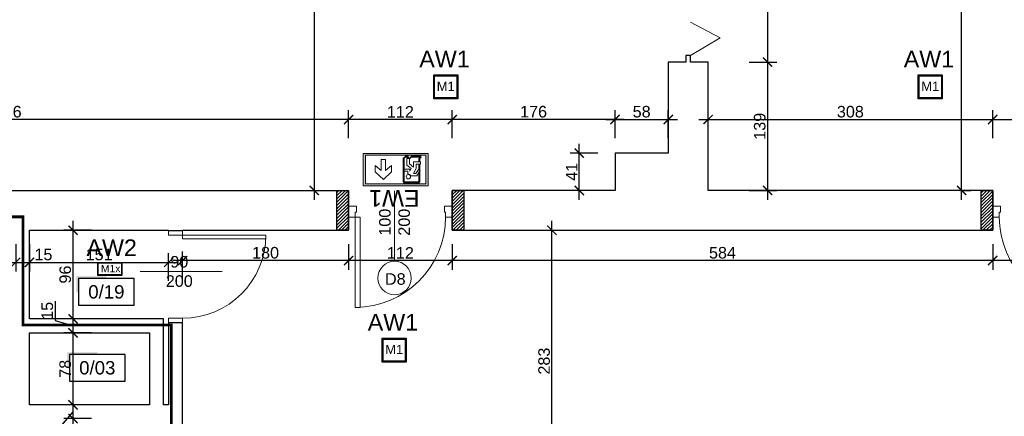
# Model space of a CAD drawing. Header units: millimetres. Extents: x 2709036 to 2756280, y 168165 to 192362.
# Tile 76 of 192: x 2714866 to 2715930, y 191113 to 191542. Entities that reach past the tile are written whole.
import ezdxf
from ezdxf.enums import TextEntityAlignment as Align

# ---------------------------------------------------------------- set-up
doc = ezdxf.new("R2010")
doc.units = ezdxf.units.MM
doc.header["$MEASUREMENT"] = 0
doc.linetypes.add('ACAD_ISO03W100', pattern=[30, 12, -18])
doc.layers.add('6 - OPISY', color=7, linetype='Continuous')
doc.layers.add('Oświetlenie awaryjne', color=1, linetype='Continuous')
for name, color, linetype, lineweight in [('__MAZ_EKSP_PROJ', 3, 'Continuous', 0), ('__MAZ_OPIS_STOLARKA', 7, 'Continuous', 0), ('__MAZ_STOLARKA DRZWIOWA ISTN', 7, 'Continuous', 9), ('__MAZ_STOLARKA DRZWIOWA NOWA', 7, 'Continuous', 9), ('__MAZ_WYMIARY', 7, 'Continuous', 9), ('__MAZ_ŚCIANY ISTNIEJĄCE', 7, 'Continuous', 30), ('Oświetlenie ewakuacyjne', 3, 'Continuous', 20)]:
    doc.layers.add(name, color=color, linetype=linetype, lineweight=lineweight)
doc.styles.add('Arial', font='arial.ttf')
doc.styles.add('Dimensions', font='arial.ttf')
doc.styles.add('Malanow_1_100', font='isocpeur.ttf')
doc.styles.get("Standard").update_dxf_attribs({"font": 'arial.ttf'})
doc.styles.add('styl1', font='arial.ttf')
doc.dimstyles.new('100', dxfattribs={"dimtxt": 10, "dimasz": 10, "dimexe": 18, "dimexo": 15, "dimgap": 9, "dimtad": 1, "dimdec": 1, "dimrnd": 0.5, "dimdsep": 46, "dimtxsty": 'Dimensions', "dimblk": 'ARCHTICK', "dimcen": 9, "dimdle": 10, "dimadec": 1, "dimazin": 2, "dimtfac": 1, "dimtdec": 4, "dimtofl": 0, "dimtmove": 2, "dimatfit": 3, "dimfxl": 1, "dimtolj": 1, "dimtzin": 0, "dimarcsym": 0})

# ---------------------------------------------------------------- blocks, each defined once
blk = doc.blocks.new('*U9')
at = {"ltscale": 10}
blk.add_hatch(color=256, dxfattribs=at).paths.add_polyline_path([(0, 26), (-25, 26), (-27, 26), (-27, 11.46), (-25, 11.46), (-25, 24), (0, 24)])
blk.add_lwpolyline([(-25, 0), (25, 0), (25, 24), (-25, 24)], close=True, dxfattribs=at)
at = {"layer": '6 - OPISY'}
for tag, p in [('NRPOM', (0, 6)), ('WYSPOM', (3.39, -15.66))]:
    blk.add_attdef(tag, text='', height=12, dxfattribs=at).set_placement(p, align=Align.CENTER)
blk = doc.blocks.new('_ArchTick')
at = {"color": 0, "linetype": 'ByBlock', "const_width": 0.15}
blk.add_lwpolyline([(-0.5, -0.5), (0.5, 0.5)], dxfattribs=at)
blk = doc.blocks.new('*D747')
at = {"layer": '__MAZ_WYMIARY', "color": 0, "lineweight": -2}
for p, q in [((2715333.2, 191413.8), (2715333.2, 191443.8)), ((2715509.1, 191413.8), (2715509.1, 191443.8)), ((2715519.1, 191433.8), (2715323.2, 191433.8))]:
    blk.add_line(p, q, dxfattribs=at)
at = {"layer": 'Defpoints', "color": 0, "lineweight": 30}
for p in [(2715333.2, 191433.8), (2715333.2, 191357.1), (2715509.1, 191357.1)]:
    blk.add_point(p, dxfattribs=at)
at = {"layer": '__MAZ_WYMIARY', "color": 0, "lineweight": -2, "xscale": 10, "yscale": 10, "zscale": 10, "rotation": 180}
blk.add_blockref('_ArchTick', (2715333.2, 191433.8), dxfattribs=at)
at = {"layer": '__MAZ_WYMIARY', "color": 0, "lineweight": -2, "xscale": 10, "yscale": 10, "zscale": 10}
blk.add_blockref('_ArchTick', (2715509.1, 191433.8), dxfattribs=at)
at = {"layer": '__MAZ_WYMIARY', "color": 0, "lineweight": 5, "insert": (2715421.1, 191442.2), "char_height": 12.5, "attachment_point": 5, "style": 'Arial'}
blk.add_mtext('\\A1;176', dxfattribs=at)
blk = doc.blocks.new('*D748')
at = {"layer": '__MAZ_WYMIARY', "color": 0, "lineweight": -2}
for p, q in [((2715221.2, 191413.8), (2715221.2, 191443.8)), ((2715333.2, 191413.8), (2715333.2, 191443.8)), ((2715343.2, 191433.8), (2715211.2, 191433.8))]:
    blk.add_line(p, q, dxfattribs=at)
at = {"layer": 'Defpoints', "color": 0, "lineweight": 30}
for p in [(2715221.2, 191433.8), (2715221.2, 191357.1), (2715333.2, 191357.1)]:
    blk.add_point(p, dxfattribs=at)
at = {"layer": '__MAZ_WYMIARY', "color": 0, "lineweight": -2, "xscale": 10, "yscale": 10, "zscale": 10, "rotation": 180}
blk.add_blockref('_ArchTick', (2715221.2, 191433.8), dxfattribs=at)
at = {"layer": '__MAZ_WYMIARY', "color": 0, "lineweight": -2, "xscale": 10, "yscale": 10, "zscale": 10}
blk.add_blockref('_ArchTick', (2715333.2, 191433.8), dxfattribs=at)
at = {"layer": '__MAZ_WYMIARY', "color": 0, "lineweight": 5, "insert": (2715277.2, 191442.1), "char_height": 12.5, "attachment_point": 5, "style": 'Arial'}
blk.add_mtext('\\A1;112', dxfattribs=at)
blk = doc.blocks.new('*D749')
at = {"layer": '__MAZ_WYMIARY', "color": 0, "lineweight": -2}
for p, q in [((2714485.7, 191413.8), (2714485.7, 191443.8)), ((2715221.2, 191413.8), (2715221.2, 191443.8)), ((2715231.2, 191433.8), (2714475.7, 191433.8))]:
    blk.add_line(p, q, dxfattribs=at)
at = {"layer": 'Defpoints', "color": 0, "lineweight": 30}
for p in [(2714485.7, 191433.8), (2714485.7, 191357.1), (2715221.2, 191357.1)]:
    blk.add_point(p, dxfattribs=at)
at = {"layer": '__MAZ_WYMIARY', "color": 0, "lineweight": -2, "xscale": 10, "yscale": 10, "zscale": 10, "rotation": 180}
blk.add_blockref('_ArchTick', (2714485.7, 191433.8), dxfattribs=at)
at = {"layer": '__MAZ_WYMIARY', "color": 0, "lineweight": -2, "xscale": 10, "yscale": 10, "zscale": 10}
blk.add_blockref('_ArchTick', (2715221.2, 191433.8), dxfattribs=at)
at = {"layer": '__MAZ_WYMIARY', "color": 0, "lineweight": 5, "insert": (2714853.4, 191442.2), "char_height": 12.5, "attachment_point": 5, "style": 'Arial'}
blk.add_mtext('\\A1;736', dxfattribs=at)
blk = doc.blocks.new('*D876')
at = {"layer": '__MAZ_WYMIARY', "color": 0, "lineweight": -2}
for p, q in [((2714485.7, 191757.3), (2714485.7, 191787.3)), ((2715566.7, 191757.3), (2715566.7, 191787.3)), ((2714475.7, 191777.3), (2715576.7, 191777.3))]:
    blk.add_line(p, q, dxfattribs=at)
at = {"layer": 'Defpoints', "color": 0, "lineweight": 30}
for p in [(2715566.7, 191777.3), (2715566.7, 191495.9), (2714485.7, 191441)]:
    blk.add_point(p, dxfattribs=at)
at = {"layer": '__MAZ_WYMIARY', "color": 0, "lineweight": -2, "xscale": 10, "yscale": 10, "zscale": 10, "rotation": 180}
blk.add_blockref('_ArchTick', (2714485.7, 191777.3), dxfattribs=at)
at = {"layer": '__MAZ_WYMIARY', "color": 0, "lineweight": -2, "xscale": 10, "yscale": 10, "zscale": 10}
blk.add_blockref('_ArchTick', (2715566.7, 191777.3), dxfattribs=at)
at = {"layer": '__MAZ_WYMIARY', "color": 0, "lineweight": 5, "insert": (2715026.2, 191785.7), "char_height": 12.5, "attachment_point": 5, "style": 'Arial'}
blk.add_mtext('\\A1;1081', dxfattribs=at)
blk = doc.blocks.new('*D877')
at = {"layer": '__MAZ_WYMIARY', "color": 0, "lineweight": -2}
for p, q in [((2715184.1, 191941.1), (2715184.1, 191347.1)), ((2715204.1, 191931.1), (2715174.1, 191931.1)), ((2715184.1, 191357.1), (2715194.1, 191357.1))]:
    blk.add_line(p, q, dxfattribs=at)
at = {"layer": 'Defpoints', "color": 0, "lineweight": 30}
for p in [(2715256, 191931.1), (2715182.1, 191357.1), (2715184.1, 191357.1)]:
    blk.add_point(p, dxfattribs=at)
at = {"layer": '__MAZ_WYMIARY', "color": 0, "lineweight": -2, "xscale": 10, "yscale": 10, "zscale": 10}
for p, rotation in [((2715184.1, 191931.1), 90), ((2715184.1, 191357.1), 270)]:
    blk.add_blockref('_ArchTick', p, dxfattribs=dict(at, rotation=rotation))
at = {"layer": '__MAZ_WYMIARY', "color": 0, "lineweight": 5, "insert": (2715175.8, 191644.1), "char_height": 12.5, "attachment_point": 5, "rotation": 90, "style": 'Arial'}
blk.add_mtext('\\A1;574', dxfattribs=at)
blk = doc.blocks.new('*D879')
at = {"layer": '__MAZ_WYMIARY', "color": 0, "lineweight": -2}
for p, q in [((2715673.9, 191805.9), (2715673.9, 191485.9)), ((2715653.9, 191795.9), (2715683.9, 191795.9)), ((2715653.9, 191495.9), (2715683.9, 191495.9))]:
    blk.add_line(p, q, dxfattribs=at)
at = {"layer": 'Defpoints', "color": 0, "lineweight": 30}
for p in [(2715609.7, 191795.9), (2715609.7, 191495.9), (2715673.9, 191495.9)]:
    blk.add_point(p, dxfattribs=at)
at = {"layer": '__MAZ_WYMIARY', "color": 0, "lineweight": -2, "xscale": 10, "yscale": 10, "zscale": 10}
for p, rotation in [((2715673.9, 191795.9), 90), ((2715673.9, 191495.9), 270)]:
    blk.add_blockref('_ArchTick', p, dxfattribs=dict(at, rotation=rotation))
at = {"layer": '__MAZ_WYMIARY', "color": 0, "lineweight": 5, "insert": (2715665.5, 191645.9), "char_height": 12.5, "attachment_point": 5, "rotation": 90, "style": 'Arial'}
blk.add_mtext('\\A1;300', dxfattribs=at)
blk = doc.blocks.new('*D880')
at = {"layer": '__MAZ_WYMIARY', "color": 0, "lineweight": -2}
for p, q in [((2715673.9, 191505.9), (2715673.9, 191347.1)), ((2715653.9, 191495.9), (2715683.9, 191495.9)), ((2715653.9, 191357.1), (2715683.9, 191357.1))]:
    blk.add_line(p, q, dxfattribs=at)
at = {"layer": 'Defpoints', "color": 0, "lineweight": 30}
for p in [(2715609.7, 191495.9), (2715609.7, 191357.1), (2715673.9, 191357.1)]:
    blk.add_point(p, dxfattribs=at)
at = {"layer": '__MAZ_WYMIARY', "color": 0, "lineweight": -2, "xscale": 10, "yscale": 10, "zscale": 10}
for p, rotation in [((2715673.9, 191495.9), 90), ((2715673.9, 191357.1), 270)]:
    blk.add_blockref('_ArchTick', p, dxfattribs=dict(at, rotation=rotation))
at = {"layer": '__MAZ_WYMIARY', "color": 0, "lineweight": 5, "insert": (2715665.5, 191426.5), "char_height": 12.5, "attachment_point": 5, "rotation": 90, "style": 'Arial'}
blk.add_mtext('\\A1;139', dxfattribs=at)
blk = doc.blocks.new('*D881')
at = {"layer": '__MAZ_WYMIARY', "color": 0, "lineweight": -2}
for p, q in [((2715883.5, 191347.1), (2715883.5, 191941.1)), ((2715903.5, 191931.1), (2715873.5, 191931.1)), ((2715883.5, 191357.1), (2715893.5, 191357.1))]:
    blk.add_line(p, q, dxfattribs=at)
at = {"layer": 'Defpoints', "color": 0, "lineweight": 30}
for p in [(2715883.5, 191931.1), (2715918.5, 191931.1), (2715870.1, 191357.1)]:
    blk.add_point(p, dxfattribs=at)
at = {"layer": '__MAZ_WYMIARY', "color": 0, "lineweight": -2, "xscale": 10, "yscale": 10, "zscale": 10}
for p, rotation in [((2715883.5, 191931.1), 90), ((2715883.5, 191357.1), 270)]:
    blk.add_blockref('_ArchTick', p, dxfattribs=dict(at, rotation=rotation))
at = {"layer": '__MAZ_WYMIARY', "color": 0, "lineweight": 5, "insert": (2715875.2, 191644.1), "char_height": 12.5, "attachment_point": 5, "rotation": 90, "style": 'Arial'}
blk.add_mtext('\\A1;574', dxfattribs=at)
blk = doc.blocks.new('*D884')
at = {"layer": '__MAZ_WYMIARY', "color": 0, "lineweight": -2}
for p, q in [((2715440.9, 191021.1), (2715440.9, 191324.1)), ((2715435.5, 191314.1), (2715450.9, 191314.1)), ((2715420.9, 191031.1), (2715450.9, 191031.1))]:
    blk.add_line(p, q, dxfattribs=at)
at = {"layer": 'Defpoints', "color": 0, "lineweight": 30}
for p in [(2715420.5, 191314.1), (2715440.9, 191314.1), (2715392.7, 191031.1)]:
    blk.add_point(p, dxfattribs=at)
at = {"layer": '__MAZ_WYMIARY', "color": 0, "lineweight": -2, "xscale": 10, "yscale": 10, "zscale": 10}
for p, rotation in [((2715440.9, 191314.1), 90), ((2715440.9, 191031.1), 270)]:
    blk.add_blockref('_ArchTick', p, dxfattribs=dict(at, rotation=rotation))
at = {"layer": '__MAZ_WYMIARY', "color": 0, "lineweight": 5, "insert": (2715432.5, 191172.6), "char_height": 12.5, "attachment_point": 5, "rotation": 90, "style": 'Arial'}
blk.add_mtext('\\A1;283', dxfattribs=at)
blk = doc.blocks.new('*D1013')
at = {"layer": '__MAZ_WYMIARY', "color": 0, "lineweight": -2}
for p, q in [((2715509.1, 191413.8), (2715509.1, 191443.8)), ((2715566.7, 191413.8), (2715566.7, 191443.8)), ((2715499.1, 191433.8), (2715576.7, 191433.8))]:
    blk.add_line(p, q, dxfattribs=at)
at = {"layer": 'Defpoints', "color": 0, "lineweight": 30}
for p in [(2715566.7, 191433.8), (2715509.1, 191397.6), (2715566.7, 191397.6)]:
    blk.add_point(p, dxfattribs=at)
at = {"layer": '__MAZ_WYMIARY', "color": 0, "lineweight": -2, "xscale": 10, "yscale": 10, "zscale": 10, "rotation": 180}
blk.add_blockref('_ArchTick', (2715509.1, 191433.8), dxfattribs=at)
at = {"layer": '__MAZ_WYMIARY', "color": 0, "lineweight": -2, "xscale": 10, "yscale": 10, "zscale": 10}
blk.add_blockref('_ArchTick', (2715566.7, 191433.8), dxfattribs=at)
at = {"layer": '__MAZ_WYMIARY', "color": 0, "lineweight": 5, "insert": (2715537.9, 191442.2), "char_height": 12.5, "attachment_point": 5, "style": 'Arial'}
blk.add_mtext('\\A1;58', dxfattribs=at)
blk = doc.blocks.new('*D1014')
at = {"layer": '__MAZ_WYMIARY', "color": 0, "lineweight": -2}
for p, q in [((2715470.5, 191347.1), (2715470.5, 191407.6)), ((2715490.5, 191397.6), (2715460.5, 191397.6)), ((2715490.5, 191357.1), (2715460.5, 191357.1))]:
    blk.add_line(p, q, dxfattribs=at)
at = {"layer": 'Defpoints', "color": 0, "lineweight": 30}
for p in [(2715470.5, 191397.6), (2715509.1, 191397.6), (2715509.1, 191357.1)]:
    blk.add_point(p, dxfattribs=at)
at = {"layer": '__MAZ_WYMIARY', "color": 0, "lineweight": -2, "xscale": 10, "yscale": 10, "zscale": 10}
for p, rotation in [((2715470.5, 191397.6), 90), ((2715470.5, 191357.1), 270)]:
    blk.add_blockref('_ArchTick', p, dxfattribs=dict(at, rotation=rotation))
at = {"layer": '__MAZ_WYMIARY', "color": 0, "lineweight": 5, "insert": (2715462.3, 191377.3), "char_height": 12.5, "attachment_point": 5, "rotation": 90, "style": 'Arial'}
blk.add_mtext('\\A1;41', dxfattribs=at)
blk = doc.blocks.new('*D1018')
at = {"layer": '__MAZ_WYMIARY', "color": 0, "lineweight": -2}
for p, q in [((2714923.5, 190991.3), (2714923.5, 191120.4)), ((2714943.5, 191110.4), (2714913.5, 191110.4)), ((2714943.5, 191001.3), (2714913.5, 191001.3))]:
    blk.add_line(p, q, dxfattribs=at)
at = {"layer": 'Defpoints', "color": 0, "lineweight": 30}
for p in [(2714923.5, 191110.4), (2714997.8, 191110.4), (2714997.8, 191001.3)]:
    blk.add_point(p, dxfattribs=at)
at = {"layer": '__MAZ_WYMIARY', "color": 0, "lineweight": -2, "xscale": 10, "yscale": 10, "zscale": 10}
for p, rotation in [((2714923.5, 191110.4), 90), ((2714923.5, 191001.3), 270)]:
    blk.add_blockref('_ArchTick', p, dxfattribs=dict(at, rotation=rotation))
at = {"layer": '__MAZ_WYMIARY', "color": 0, "lineweight": 5, "insert": (2714915.1, 191055.9), "char_height": 12.5, "attachment_point": 5, "rotation": 90, "style": 'Arial'}
blk.add_mtext('\\A1;109', dxfattribs=at)
blk = doc.blocks.new('*D1019')
at = {"layer": '__MAZ_WYMIARY', "color": 0, "lineweight": -2}
for p, q in [((2714923.5, 191100.4), (2714923.5, 191135.4)), ((2714900.8, 191091), (2714923.5, 191117.9)), ((2714943.5, 191125.4), (2714913.5, 191125.4)), ((2714943.5, 191110.4), (2714913.5, 191110.4)), ((2714900.8, 191070.2), (2714900.8, 191091))]:
    blk.add_line(p, q, dxfattribs=at)
at = {"layer": 'Defpoints', "color": 0, "lineweight": 30}
for p in [(2714923.5, 191125.4), (2714997.8, 191125.4), (2714997.8, 191110.4)]:
    blk.add_point(p, dxfattribs=at)
at = {"layer": '__MAZ_WYMIARY', "color": 0, "lineweight": -2, "xscale": 10, "yscale": 10, "zscale": 10}
for p, rotation in [((2714923.5, 191125.4), 90), ((2714923.5, 191110.4), 270)]:
    blk.add_blockref('_ArchTick', p, dxfattribs=dict(at, rotation=rotation))
at = {"layer": '__MAZ_WYMIARY', "color": 0, "lineweight": 5, "insert": (2714892.4, 191080.6), "char_height": 12.5, "attachment_point": 5, "rotation": 90, "style": 'Arial'}
blk.add_mtext('\\A1;15', dxfattribs=at)
blk = doc.blocks.new('*D1020')
at = {"layer": '__MAZ_WYMIARY', "color": 0, "lineweight": -2}
for p, q in [((2714923.5, 191115.4), (2714923.5, 191213.2)), ((2714943.5, 191203.2), (2714913.5, 191203.2)), ((2714943.5, 191125.4), (2714913.5, 191125.4))]:
    blk.add_line(p, q, dxfattribs=at)
at = {"layer": 'Defpoints', "color": 0, "lineweight": 30}
for p in [(2714923.5, 191203.2), (2715006.1, 191203.2), (2715006.1, 191125.4)]:
    blk.add_point(p, dxfattribs=at)
at = {"layer": '__MAZ_WYMIARY', "color": 0, "lineweight": -2, "xscale": 10, "yscale": 10, "zscale": 10}
for p, rotation in [((2714923.5, 191203.2), 90), ((2714923.5, 191125.4), 270)]:
    blk.add_blockref('_ArchTick', p, dxfattribs=dict(at, rotation=rotation))
at = {"layer": '__MAZ_WYMIARY', "color": 0, "lineweight": 5, "insert": (2714915.1, 191164.3), "char_height": 12.5, "attachment_point": 5, "rotation": 90, "style": 'Arial'}
blk.add_mtext('\\A1;78', dxfattribs=at)
blk = doc.blocks.new('*D1021')
at = {"layer": '__MAZ_WYMIARY', "color": 0, "lineweight": -2}
for p, q in [((2714904.1, 191237.4), (2714904.1, 191216.5)), ((2714923.5, 191193.2), (2714923.5, 191228.2)), ((2714904.1, 191216.5), (2714923.5, 191210.7)), ((2714943.5, 191218.2), (2714913.5, 191218.2)), ((2714943.5, 191203.2), (2714913.5, 191203.2))]:
    blk.add_line(p, q, dxfattribs=at)
at = {"layer": 'Defpoints', "color": 0, "lineweight": 30}
for p in [(2714923.5, 191218.2), (2714987, 191218.2), (2714987, 191203.2)]:
    blk.add_point(p, dxfattribs=at)
at = {"layer": '__MAZ_WYMIARY', "color": 0, "lineweight": -2, "xscale": 10, "yscale": 10, "zscale": 10}
for p, rotation in [((2714923.5, 191218.2), 90), ((2714923.5, 191203.2), 270)]:
    blk.add_blockref('_ArchTick', p, dxfattribs=dict(at, rotation=rotation))
at = {"layer": '__MAZ_WYMIARY', "color": 0, "lineweight": 5, "insert": (2714895.7, 191227), "char_height": 12.5, "attachment_point": 5, "rotation": 90, "style": 'Arial'}
blk.add_mtext('\\A1;15', dxfattribs=at)
blk = doc.blocks.new('*D1022')
at = {"layer": '__MAZ_WYMIARY', "color": 0, "lineweight": -2}
for p, q in [((2714923.5, 191208.2), (2714923.5, 191324.1)), ((2714943.5, 191314.1), (2714913.5, 191314.1)), ((2714943.5, 191218.2), (2714913.5, 191218.2))]:
    blk.add_line(p, q, dxfattribs=at)
at = {"layer": 'Defpoints', "color": 0, "lineweight": 30}
for p in [(2714923.5, 191314.1), (2715021.1, 191314.1), (2715021.1, 191218.2)]:
    blk.add_point(p, dxfattribs=at)
at = {"layer": '__MAZ_WYMIARY', "color": 0, "lineweight": -2, "xscale": 10, "yscale": 10, "zscale": 10}
for p, rotation in [((2714923.5, 191314.1), 90), ((2714923.5, 191218.2), 270)]:
    blk.add_blockref('_ArchTick', p, dxfattribs=dict(at, rotation=rotation))
at = {"layer": '__MAZ_WYMIARY', "color": 0, "lineweight": 5, "insert": (2714915.1, 191266.2), "char_height": 12.5, "attachment_point": 5, "rotation": 90, "style": 'Arial'}
blk.add_mtext('\\A1;96', dxfattribs=at)
blk = doc.blocks.new('*D1035')
at = {"layer": '__MAZ_WYMIARY', "color": 0, "lineweight": -2}
for p, q in [((2714663.7, 191299.1), (2714663.7, 191269.4)), ((2714861.5, 191299.1), (2714861.5, 191269.4)), ((2714653.7, 191279.4), (2714871.5, 191279.4))]:
    blk.add_line(p, q, dxfattribs=at)
at = {"layer": 'Defpoints', "color": 0, "lineweight": 30}
for p in [(2714663.7, 191314.1), (2714861.5, 191314.1), (2714861.5, 191279.4)]:
    blk.add_point(p, dxfattribs=at)
at = {"layer": '__MAZ_WYMIARY', "color": 0, "lineweight": -2, "xscale": 10, "yscale": 10, "zscale": 10, "rotation": 180}
blk.add_blockref('_ArchTick', (2714663.7, 191279.4), dxfattribs=at)
at = {"layer": '__MAZ_WYMIARY', "color": 0, "lineweight": -2, "xscale": 10, "yscale": 10, "zscale": 10}
blk.add_blockref('_ArchTick', (2714861.5, 191279.4), dxfattribs=at)
at = {"layer": '__MAZ_WYMIARY', "color": 0, "lineweight": 5, "insert": (2714762.6, 191287.8), "char_height": 12.5, "attachment_point": 5, "style": 'Arial'}
blk.add_mtext('\\A1;198', dxfattribs=at)
blk = doc.blocks.new('*D1036')
at = {"layer": '__MAZ_WYMIARY', "color": 0, "lineweight": -2}
for p, q in [((2714861.5, 191299), (2714861.5, 191269.4)), ((2714876.5, 191299.1), (2714876.5, 191269.4)), ((2714851.5, 191279.4), (2714886.5, 191279.4))]:
    blk.add_line(p, q, dxfattribs=at)
at = {"layer": 'Defpoints', "color": 0, "lineweight": 30}
for p in [(2714861.5, 191314), (2714876.5, 191314.1), (2714876.5, 191279.4)]:
    blk.add_point(p, dxfattribs=at)
at = {"layer": '__MAZ_WYMIARY', "color": 0, "lineweight": -2, "xscale": 10, "yscale": 10, "zscale": 10, "rotation": 180}
blk.add_blockref('_ArchTick', (2714861.5, 191279.4), dxfattribs=at)
at = {"layer": '__MAZ_WYMIARY', "color": 0, "lineweight": -2, "xscale": 10, "yscale": 10, "zscale": 10}
blk.add_blockref('_ArchTick', (2714876.5, 191279.4), dxfattribs=at)
at = {"layer": '__MAZ_WYMIARY', "color": 0, "lineweight": 5, "insert": (2714891.5, 191287.8), "char_height": 12.5, "attachment_point": 5, "style": 'Arial'}
blk.add_mtext('\\A1;15', dxfattribs=at)
blk = doc.blocks.new('*D1037')
at = {"layer": '__MAZ_WYMIARY', "color": 0, "lineweight": -2}
for p, q in [((2714876.5, 191299.1), (2714876.5, 191269.4)), ((2715026.8, 191259.4), (2715026.8, 191289.4)), ((2714866.5, 191279.4), (2715036.8, 191279.4))]:
    blk.add_line(p, q, dxfattribs=at)
at = {"layer": 'Defpoints', "color": 0, "lineweight": 30}
for p in [(2714876.5, 191314.1), (2715026.8, 191279.4), (2715026.8, 191213.9)]:
    blk.add_point(p, dxfattribs=at)
at = {"layer": '__MAZ_WYMIARY', "color": 0, "lineweight": -2, "xscale": 10, "yscale": 10, "zscale": 10, "rotation": 180}
blk.add_blockref('_ArchTick', (2714876.5, 191279.4), dxfattribs=at)
at = {"layer": '__MAZ_WYMIARY', "color": 0, "lineweight": -2, "xscale": 10, "yscale": 10, "zscale": 10}
blk.add_blockref('_ArchTick', (2715026.8, 191279.4), dxfattribs=at)
at = {"layer": '__MAZ_WYMIARY', "color": 0, "lineweight": 5, "insert": (2714951.7, 191287.8), "char_height": 12.5, "attachment_point": 5, "style": 'Arial'}
blk.add_mtext('\\A1;151', dxfattribs=at)
blk = doc.blocks.new('*D1390')
at = {"layer": '__MAZ_WYMIARY', "color": 0, "lineweight": -2}
for p, q in [((2715609.7, 191413.8), (2715609.7, 191443.8)), ((2715917.2, 191413.8), (2715917.2, 191443.8)), ((2715599.7, 191433.8), (2715927.2, 191433.8))]:
    blk.add_line(p, q, dxfattribs=at)
at = {"layer": 'Defpoints', "color": 0, "lineweight": 30}
for p in [(2715917.2, 191433.8), (2715609.7, 191357.1), (2715917.2, 191357.1)]:
    blk.add_point(p, dxfattribs=at)
at = {"layer": '__MAZ_WYMIARY', "color": 0, "lineweight": -2, "xscale": 10, "yscale": 10, "zscale": 10, "rotation": 180}
blk.add_blockref('_ArchTick', (2715609.7, 191433.8), dxfattribs=at)
at = {"layer": '__MAZ_WYMIARY', "color": 0, "lineweight": -2, "xscale": 10, "yscale": 10, "zscale": 10}
blk.add_blockref('_ArchTick', (2715917.2, 191433.8), dxfattribs=at)
at = {"layer": '__MAZ_WYMIARY', "color": 0, "lineweight": 5, "insert": (2715763.4, 191442.2), "char_height": 12.5, "attachment_point": 5, "style": 'Arial'}
blk.add_mtext('\\A1;308', dxfattribs=at)
blk = doc.blocks.new('*D1391')
at = {"layer": '__MAZ_WYMIARY', "color": 0, "lineweight": -2}
for p, q in [((2715917.2, 191413.8), (2715917.2, 191443.8)), ((2716029.2, 191413.8), (2716029.2, 191443.8)), ((2715907.2, 191433.8), (2716039.2, 191433.8))]:
    blk.add_line(p, q, dxfattribs=at)
at = {"layer": 'Defpoints', "color": 0, "lineweight": 30}
for p in [(2716029.2, 191433.8), (2715917.2, 191357.1), (2716029.2, 191357.1)]:
    blk.add_point(p, dxfattribs=at)
at = {"layer": '__MAZ_WYMIARY', "color": 0, "lineweight": -2, "xscale": 10, "yscale": 10, "zscale": 10, "rotation": 180}
blk.add_blockref('_ArchTick', (2715917.2, 191433.8), dxfattribs=at)
at = {"layer": '__MAZ_WYMIARY', "color": 0, "lineweight": -2, "xscale": 10, "yscale": 10, "zscale": 10}
blk.add_blockref('_ArchTick', (2716029.2, 191433.8), dxfattribs=at)
at = {"layer": '__MAZ_WYMIARY', "color": 0, "lineweight": 5, "insert": (2715973.2, 191442.1), "char_height": 12.5, "attachment_point": 5, "style": 'Arial'}
blk.add_mtext('\\A1;112', dxfattribs=at)
blk = doc.blocks.new('90')
at = {"color": 0, "linetype": 'Continuous', "lineweight": 5}
for p, q in [((30102.84, -38884.85), (30102.84, -38878.44)), ((30113.27, -38878.44), (30113.27, -38885.98)), ((30107.55, -38884.85), (30102.84, -38884.85)), ((30107.55, -38885.98), (30107.55, -38884.85)), ((30113.27, -38885.98), (30107.55, -38885.98)), ((30015.67, -38967.31), (30015.67, -38972.02)), ((30102.84, -38967.31), (30015.67, -38967.31)), ((30015.67, -38967.31), (30015.67, -38972.02)), ((30102.84, -38972.02), (30102.84, -38967.31)), ((30015.67, -38972.02), (30102.84, -38972.02)), ((30102.84, -38978.44), (30102.84, -38972.02)), ((30102.84, -38972.02), (30107.55, -38972.02)), ((30107.55, -38972.02), (30107.55, -38970.89)), ((30107.55, -38970.89), (30113.27, -38970.89)), ((30113.27, -38970.89), (30113.27, -38978.44))]:
    blk.add_line(p, q, dxfattribs=at)
blk.add_arc((30102.84, -38972.02), 87.17, 90, 180, dxfattribs=at)
blk = doc.blocks.new('*D1412')
at = {"layer": '__MAZ_WYMIARY', "color": 0, "lineweight": -2}
for p, q in [((2715917.2, 191299.1), (2715917.2, 191271.3)), ((2716029.2, 191299.1), (2716029.2, 191271.3)), ((2716039.2, 191281.3), (2715907.2, 191281.3))]:
    blk.add_line(p, q, dxfattribs=at)
at = {"layer": 'Defpoints', "color": 0, "lineweight": 30}
for p in [(2715917.2, 191314.1), (2716029.2, 191314.1), (2715917.2, 191281.3)]:
    blk.add_point(p, dxfattribs=at)
at = {"layer": '__MAZ_WYMIARY', "color": 0, "lineweight": -2, "xscale": 10, "yscale": 10, "zscale": 10, "rotation": 180}
blk.add_blockref('_ArchTick', (2715917.2, 191281.3), dxfattribs=at)
at = {"layer": '__MAZ_WYMIARY', "color": 0, "lineweight": -2, "xscale": 10, "yscale": 10, "zscale": 10}
blk.add_blockref('_ArchTick', (2716029.2, 191281.3), dxfattribs=at)
at = {"layer": '__MAZ_WYMIARY', "color": 0, "lineweight": 5, "insert": (2715973.2, 191289.6), "char_height": 12.5, "attachment_point": 5, "style": 'Arial'}
blk.add_mtext('\\A1;112', dxfattribs=at)
blk = doc.blocks.new('*D1413')
at = {"layer": '__MAZ_WYMIARY', "color": 0, "lineweight": -2}
for p, q in [((2715333.2, 191299.1), (2715333.2, 191271.3)), ((2715917.2, 191299.1), (2715917.2, 191271.3)), ((2715927.2, 191281.3), (2715323.2, 191281.3))]:
    blk.add_line(p, q, dxfattribs=at)
at = {"layer": 'Defpoints', "color": 0, "lineweight": 30}
for p in [(2715333.2, 191314.1), (2715917.2, 191314.1), (2715333.2, 191281.3)]:
    blk.add_point(p, dxfattribs=at)
at = {"layer": '__MAZ_WYMIARY', "color": 0, "lineweight": -2, "xscale": 10, "yscale": 10, "zscale": 10, "rotation": 180}
blk.add_blockref('_ArchTick', (2715333.2, 191281.3), dxfattribs=at)
at = {"layer": '__MAZ_WYMIARY', "color": 0, "lineweight": -2, "xscale": 10, "yscale": 10, "zscale": 10}
blk.add_blockref('_ArchTick', (2715917.2, 191281.3), dxfattribs=at)
at = {"layer": '__MAZ_WYMIARY', "color": 0, "lineweight": 5, "insert": (2715625.2, 191289.7), "char_height": 12.5, "attachment_point": 5, "style": 'Arial'}
blk.add_mtext('\\A1;584', dxfattribs=at)
blk = doc.blocks.new('*D1414')
at = {"layer": '__MAZ_WYMIARY', "color": 0, "lineweight": -2}
for p, q in [((2715221.2, 191299.1), (2715221.2, 191271.3)), ((2715333.2, 191299.1), (2715333.2, 191271.3)), ((2715343.2, 191281.3), (2715211.2, 191281.3))]:
    blk.add_line(p, q, dxfattribs=at)
at = {"layer": 'Defpoints', "color": 0, "lineweight": 30}
for p in [(2715221.2, 191314.1), (2715333.2, 191314.1), (2715221.2, 191281.3)]:
    blk.add_point(p, dxfattribs=at)
at = {"layer": '__MAZ_WYMIARY', "color": 0, "lineweight": -2, "xscale": 10, "yscale": 10, "zscale": 10, "rotation": 180}
blk.add_blockref('_ArchTick', (2715221.2, 191281.3), dxfattribs=at)
at = {"layer": '__MAZ_WYMIARY', "color": 0, "lineweight": -2, "xscale": 10, "yscale": 10, "zscale": 10}
blk.add_blockref('_ArchTick', (2715333.2, 191281.3), dxfattribs=at)
at = {"layer": '__MAZ_WYMIARY', "color": 0, "lineweight": 5, "insert": (2715277.2, 191289.6), "char_height": 12.5, "attachment_point": 5, "style": 'Arial'}
blk.add_mtext('\\A1;112', dxfattribs=at)
blk = doc.blocks.new('*D1415')
at = {"layer": '__MAZ_WYMIARY', "color": 0, "lineweight": -2}
for p, q in [((2715221.2, 191299.1), (2715221.2, 191271.3)), ((2715041.8, 191261.3), (2715041.8, 191291.3)), ((2715231.2, 191281.3), (2715031.8, 191281.3))]:
    blk.add_line(p, q, dxfattribs=at)
at = {"layer": 'Defpoints', "color": 0, "lineweight": 30}
for p in [(2715221.2, 191314.1), (2715041.8, 191281.3), (2715041.8, 191213.9)]:
    blk.add_point(p, dxfattribs=at)
at = {"layer": '__MAZ_WYMIARY', "color": 0, "lineweight": -2, "xscale": 10, "yscale": 10, "zscale": 10, "rotation": 180}
blk.add_blockref('_ArchTick', (2715041.8, 191281.3), dxfattribs=at)
at = {"layer": '__MAZ_WYMIARY', "color": 0, "lineweight": -2, "xscale": 10, "yscale": 10, "zscale": 10}
blk.add_blockref('_ArchTick', (2715221.2, 191281.3), dxfattribs=at)
at = {"layer": '__MAZ_WYMIARY', "color": 0, "lineweight": 5, "insert": (2715131.5, 191289.7), "char_height": 12.5, "attachment_point": 5, "style": 'Arial'}
blk.add_mtext('\\A1;180', dxfattribs=at)
blk = doc.blocks.new('*U718')
at = {"layer": 'Oświetlenie awaryjne'}
h = blk.add_hatch(color=256, dxfattribs=at)
h.dxf.hatch_style = 1
h.paths.add_polyline_path([(-13, -13), (13, -13), (13, 13), (-13, 13)])
h.paths.add_polyline_path([(-12, -12), (12, -12), (12, 12), (-12, 12)], flags=16)
for points in [[(-13, 13), (13, 13), (13, -13), (-13, -13)], [(-12, 12), (12, 12), (12, -12), (-12, -12)]]:
    blk.add_lwpolyline(points, close=True, dxfattribs=at)
at = {"layer": 'Oświetlenie awaryjne', "attachment_point": 1, "style": 'Malanow_1_100'}
for s, width, insert, char_height in [('{\\fArial|b0|i0|c238|p34;AW1}', 59.666, (-28.6, 39.1), 18), ('\\pxqc;{\\fArial|b0|i0|c238|p34;M1}', 26, (-13, 5.7), 10)]:
    blk.add_mtext_dynamic_manual_height_columns(s, width=width, gutter_width=669.5, heights=[0], dxfattribs=dict(at, insert=insert, char_height=char_height))
blk = doc.blocks.new('*U720')
at = {"layer": 'Oświetlenie awaryjne'}
h = blk.add_hatch(color=256, dxfattribs=at)
h.paths.add_polyline_path([(-13, 7), (13, 7), (13, -7), (-13, -7)])
h.paths.add_polyline_path([(-12.5, 6.5), (12.5, 6.5), (12.5, -6.5), (-12.5, -6.5)], flags=16)
at = {"layer": 'Oświetlenie awaryjne', "linetype": 'ByBlock'}
for p, q in [((-12.5, 6.5), (12.5, 6.5)), ((-12.5, -6.5), (-12.5, 6.5)), ((12.5, 6.5), (12.5, -6.5)), ((12.5, -6.5), (-12.5, -6.5))]:
    blk.add_line(p, q, dxfattribs=at)
blk.add_lwpolyline([(-13, 7), (13, 7), (13, -7), (-13, -7)], close=True, dxfattribs=at)
at = {"layer": 'Oświetlenie awaryjne', "attachment_point": 1, "style": 'Malanow_1_100'}
for s, insert, char_height in [('{\\fArial|b0|i0|c238|p34;AW2}', (-25.3, 31.9), 18), ('{\\fArial|b0|i0|c238|p34;M1x}', (-9.7, 4.4), 8)]:
    blk.add_mtext_dynamic_manual_height_columns(s, width=42.979, gutter_width=669.5, heights=[0], dxfattribs=dict(at, insert=insert, char_height=char_height))
blk = doc.blocks.new('DG')
at = {"layer": 'Oświetlenie ewakuacyjne', "linetype": 'ByBlock'}
h = blk.add_hatch(color=256, dxfattribs=at)
h.paths.add_polyline_path([(-0.9, 34.2), (69.1, 34.2), (69.1, -0.8), (-0.9, -0.8)])
h.paths.add_polyline_path([(1.5, 32.3), (66.6, 32.3), (66.6, 1.2), (1.5, 1.2)], flags=16)
at = {"layer": 'Oświetlenie ewakuacyjne'}
for p, q in [((12.1, 19), (20.8, 27.5)), ((20.8, 27.5), (29.5, 19)), ((47.3, 21.7), (47.3, 18.6)), ((57, 23.5), (50.5, 23.5)), ((60.6, 17.6), (57, 23.5)), ((12.1, 12.3), (12.1, 19)), ((18.4, 17.8), (12.1, 12.3)), ((18.4, 5.8), (18.4, 17.8)), ((29.5, 12.3), (23.2, 17.8)), ((23.2, 17.8), (23.2, 5.8)), ((29.5, 19), (29.5, 12.3)), ((47.3, 18.6), (42.7, 18.6)), ((42.7, 18.6), (42.7, 16.3)), ((42.7, 16.3), (49.4, 16.3)), ((50.9, 15.6), (46.3, 11.9)), ((46.3, 11.9), (46.3, 4.8)), ((48.9, 10.5), (53.5, 14)), ((49.4, 16.3), (49.4, 18.4)), ((49.4, 18.4), (50.9, 15.6)), ((56.2, 15.6), (53.2, 21.1)), ((53.2, 21.1), (55.9, 21.1)), ((53.5, 14), (53.5, 8.2)), ((55.9, 21.1), (58.8, 16.5)), ((56.2, 10.9), (56.2, 15.6)), ((60.8, 10.9), (56.2, 10.9)), ((58.8, 16.5), (60.6, 17.6)), ((60.8, 8.2), (60.8, 10.9)), ((23.2, 5.8), (18.4, 5.8)), ((46.3, 4.8), (48.9, 4.8)), ((46.7, 4.4), (49.3, 4.4)), ((48.9, 4.8), (48.9, 10.5)), ((53.5, 8.2), (60.8, 8.2))]:
    blk.add_line(p, q, dxfattribs=at)
at = {"layer": 'Oświetlenie ewakuacyjne', "lineweight": 40}
for p, q in [((42.7, 30.4), (59.8, 30.4)), ((42.7, 4.8), (42.7, 30.4)), ((59.8, 30.4), (59.8, 18.9)), ((59.8, 17.1), (59.8, 10.9)), ((42.7, 4.8), (44.5, 3)), ((48.1, 3), (44.5, 3)), ((46.7, 4.4), (48.1, 3)), ((49.3, 4.4), (50.7, 3)), ((61.6, 3), (50.7, 3)), ((59.8, 8.2), (59.8, 4.8)), ((59.8, 4.8), (61.6, 3))]:
    blk.add_line(p, q, dxfattribs=at)
at = {"layer": 'Oświetlenie ewakuacyjne'}
for points in [[(-0.9, 34.2), (69.1, 34.2), (69.1, -0.8), (-0.9, -0.8)], [(1.5, 32.3), (66.6, 32.3), (66.6, 1.2), (1.5, 1.2)]]:
    blk.add_lwpolyline(points, close=True, dxfattribs=at)
blk.add_circle((47.8, 24.5), 2.34, dxfattribs=at)
blk.add_arc((47.8, 24.5), 2.88, 259.4003, 339.1396, dxfattribs=at)
blk = doc.blocks.new('*U714')
at = {"layer": 'Oświetlenie ewakuacyjne', "color": 1, "linetype": 'ByBlock', "xscale": -1, "rotation": 359.9999999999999}
blk.add_blockref('DG', (69.1, 0.8), dxfattribs=at)
at = {"layer": 'Oświetlenie ewakuacyjne', "insert": (9.2, 57.7), "char_height": 18, "attachment_point": 1, "style": 'Malanow_1_100'}
blk.add_mtext_dynamic_manual_height_columns('{\\fArial|b0|i0|c238|p34;EW1}', width=42.979, gutter_width=669.5, heights=[0], dxfattribs=at)

msp = doc.modelspace()

# ---------------------------------------------------------------- hatches: boundary and pattern name
at = {"layer": '__MAZ_ŚCIANY ISTNIEJĄCE', "lineweight": 0, "ltscale": 15}
h = msp.add_hatch(dxfattribs=at)
h.set_pattern_fill('ANSI31', color=252, scale=20)
h.set_pattern_definition([(45, (0, 4940.5295), (-1.767766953, 1.767766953), [])])
h.paths.add_polyline_path([(2715208.7, 191357.1), (2715208.7, 191314.1), (2715221.2, 191314.1), (2715221.2, 191357.1)])
h.paths.add_polyline_path([(2715333.2, 191314.1), (2715345.7, 191314.1), (2715345.7, 191357.1), (2715333.2, 191357.1)])
h = msp.add_hatch(dxfattribs=at)
h.set_pattern_fill('ANSI31', color=252, scale=20)
h.set_pattern_definition([(45, (0, 4940.5295), (-1.767766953, 1.767766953), [])])
h.paths.add_polyline_path([(2715904.7, 191314.1), (2715917.2, 191314.1), (2715917.2, 191357.1), (2715904.7, 191357.1)])
h.paths.add_polyline_path([(2716029.2, 191314.1), (2716041.7, 191314.1), (2716041.7, 191357.1), (2716029.2, 191357.1)])

# ---------------------------------------------------------------- linework, layer by layer
at = {"layer": '__MAZ_EKSP_PROJ', "linetype": 'ACAD_ISO03W100', "const_width": 3}
msp.add_lwpolyline([(2715029.8, 190700.1), (2715029.8, 191211.6), (2714869.4, 191211.6), (2714869.4, 191328.6), (2714508.3, 191328.6)], dxfattribs=at)
at = {"layer": '__MAZ_OPIS_STOLARKA', "color": 252}
for points in [[(2715270.9, 191280.5), (2715270.9, 191356.7)], [(2714996, 191269.5), (2715084.7, 191269.5)]]:
    msp.add_lwpolyline(points, dxfattribs=at)
msp.add_circle((2715270.9, 191262.4), 18.1, dxfattribs=at)
at = {"layer": '__MAZ_STOLARKA DRZWIOWA ISTN', "color": 252, "linetype": 'Continuous'}
msp.add_lwpolyline([(2715590.7, 191503.2), (2715622.7, 191522.2), (2715590.7, 191539.1)], dxfattribs=at)
for points in [[(2715026.8, 191308.9), (2715026.8, 191313.9), (2715041.8, 191313.9), (2715041.8, 191308.9)], [(2715041.8, 191308.9), (2715041.8, 191304.9), (2715131.8, 191304.9), (2715131.8, 191308.9)], [(2715026.8, 191218.9), (2715026.8, 191213.9), (2715041.8, 191213.9), (2715041.8, 191218.9)]]:
    msp.add_lwpolyline(points, close=True, dxfattribs=at)
msp.add_arc((2715041.8, 191308.9), 90, 270, 0, dxfattribs=at)
at = {"layer": '__MAZ_ŚCIANY ISTNIEJĄCE', "color": 252, "ltscale": 15}
for p, q in [((2715590.7, 191503.2), (2715585.7, 191503.2)), ((2715585.7, 191503.2), (2715585.7, 191495.9)), ((2715590.7, 191495.9), (2715590.7, 191503.2)), ((2715585.7, 191495.9), (2715566.7, 191495.9)), ((2715566.7, 191495.9), (2715566.7, 191397.6)), ((2715609.7, 191495.9), (2715590.7, 191495.9)), ((2715609.7, 191377.6), (2715609.7, 191495.9)), ((2715566.7, 191397.6), (2715509.1, 191397.6)), ((2715509.1, 191397.6), (2715509.1, 191357.1)), ((2715609.7, 191357.1), (2715609.7, 191377.6)), ((2714485.7, 191357.1), (2715221.2, 191357.1)), ((2715221.2, 191314.1), (2715221.2, 191357.1)), ((2715333.2, 191357.1), (2715333.2, 191314.1)), ((2715509.1, 191357.1), (2715333.2, 191357.1)), ((2715917.2, 191357.1), (2715609.7, 191357.1)), ((2715917.2, 191314.1), (2715917.2, 191357.1)), ((2714876.5, 191314.1), (2715026.8, 191314.1)), ((2714876.5, 191218.2), (2714876.5, 191314.1)), ((2715026.8, 191314.1), (2715026.8, 191313.9)), ((2715026.8, 191313.9), (2715041.8, 191313.9)), ((2715041.8, 191314.1), (2715221.2, 191314.1)), ((2715041.8, 191313.9), (2715041.8, 191314.1)), ((2715333.2, 191314.1), (2715917.2, 191314.1)), ((2715021.1, 191218.2), (2714876.5, 191218.2)), ((2715021.1, 191125.4), (2715021.1, 191218.2)), ((2715041.8, 191213.9), (2715026.8, 191213.9)), ((2715026.8, 191213.9), (2715026.8, 191125.4)), ((2715041.8, 191117.9), (2715041.8, 191213.9)), ((2714876.5, 191125.4), (2714876.5, 191203.2)), ((2714876.5, 191203.2), (2715006.1, 191203.2)), ((2715006.1, 191203.2), (2715006.1, 191125.4)), ((2715006.1, 191125.4), (2714876.5, 191125.4)), ((2715026.8, 191125.4), (2715021.1, 191125.4)), ((2715041.8, 191031.1), (2715041.8, 191117.9))]:
    msp.add_line(p, q, dxfattribs=at)
for points in [[(2715208.7, 191357.1), (2715221.2, 191357.1), (2715221.2, 191314.1), (2715208.7, 191314.1)], [(2715333.2, 191357.1), (2715345.7, 191357.1), (2715345.7, 191314.1), (2715333.2, 191314.1)], [(2715904.7, 191357.1), (2715917.2, 191357.1), (2715917.2, 191314.1), (2715904.7, 191314.1)]]:
    msp.add_lwpolyline(points, close=True, dxfattribs=at)

# ---------------------------------------------------------------- block references
at = {"layer": '6 - OPISY', "color": 252, "xscale": 1.2, "yscale": 1.2, "zscale": 1.2}
for p, values in [((2714959.5, 191233.1), {'NRPOM': '0/19'}), ((2714949.7, 191151), {'NRPOM': '0/03'})]:
    msp.add_blockref('*U9', p, dxfattribs=at).add_auto_attribs(values)
at = {"layer": '__MAZ_STOLARKA DRZWIOWA NOWA', "color": 252, "lineweight": -2}
for p, xscale, yscale, zscale, rotation in [((2758877, 157613.2), -1.119999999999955, 1.119999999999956, 1.119999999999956, 270.0000000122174), ((2672366.8, 157608.2), 1.12016686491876, 1.12016686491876, 1.12016686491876, 89.99999998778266)]:
    msp.add_blockref('90', p, dxfattribs=dict(at, xscale=xscale, yscale=yscale, zscale=zscale, rotation=rotation))
at = {"layer": 'Oświetlenie awaryjne'}
for p in [(2715326.2, 191469.1, 0), (2715849.7, 191469.1, 0), (2715270.5, 191184.5, 0)]:
    msp.add_blockref('*U718', p, dxfattribs=at)
at = {"layer": 'Oświetlenie awaryjne', "linetype": 'ByBlock'}
msp.add_blockref('*U720', (2714963.3, 191272.3), dxfattribs=at)
at = {"layer": 'Oświetlenie ewakuacyjne', "linetype": 'ByBlock', "rotation": 180}
msp.add_blockref('*U714', (2715307.1, 191397.2), dxfattribs=at)

# ---------------------------------------------------------------- texts
at = {"layer": '__MAZ_OPIS_STOLARKA', "color": 252, "insert": (2715270.9, 191322.8), "char_height": 12.5, "width": 38.31, "attachment_point": 5, "rotation": 90, "style": 'styl1'}
msp.add_mtext('100\\P\\pxqc;200', dxfattribs=at)
at = {"layer": '__MAZ_OPIS_STOLARKA', "color": 252, "char_height": 12.5, "width": 38.31, "attachment_point": 5, "style": 'styl1'}
for s, insert in [('\\pxqc;90\\P200', (2715038.3, 191269.5)), ('\\pxqc;D8', (2715271.7, 191261.3))]:
    msp.add_mtext(s, dxfattribs=dict(at, insert=insert))

# ---------------------------------------------------------------- dimensions: what is measured, and where the dimension line sits
at = {"layer": '__MAZ_WYMIARY', "color": 252, "lineweight": 5}
for base, p1, p2, picture, middle in [((2715184.1, 191357.1), (2715256, 191931.1), (2715182.1, 191357.1), '*D877', (2715175.8, 191644.1)), ((2715883.5, 191931.1), (2715870.1, 191357.1), (2715918.5, 191931.1), '*D881', (2715875.2, 191644.1)), ((2715673.9, 191495.9), (2715609.7, 191795.9), (2715609.7, 191495.9), '*D879', (2715665.5, 191645.9)), ((2715673.9, 191357.1), (2715609.7, 191495.9), (2715609.7, 191357.1), '*D880', (2715665.5, 191426.5)), ((2715470.5317, 191397.6192), (2715509.1025, 191357.0778), (2715509.1025, 191397.6192), '*D1014', (2715462.2561, 191377.3485)), ((2714923.5, 191314.1), (2715021.1, 191218.2), (2715021.1, 191314.1), '*D1022', (2714915.1, 191266.2)), ((2715440.9, 191314.1), (2715392.7, 191031.1), (2715420.5, 191314.1), '*D884', (2715432.5, 191172.6)), ((2714923.5, 191218.2), (2714987, 191203.2), (2714987, 191218.2), '*D1021', (2714895.7, 191218.5)), ((2714923.5, 191203.2), (2715006.1, 191125.4), (2715006.1, 191203.2), '*D1020', (2714915.1, 191164.3)), ((2714923.5, 191110.4), (2714997.8, 191001.3), (2714997.8, 191110.4), '*D1018', (2714915.1, 191055.9))]:
    dim = msp.add_linear_dim(base=base, p1=p1, p2=p2, angle=90, dimstyle='100', override={"dimtxt": 12.5, "dimexe": 10, "dimgap": 2, "dimdec": 0, "dimtxsty": 'Arial', "dimtmove": 1, "dimfxl": 20, "dimfxlon": 1}, dxfattribs=at)
    dim.commit()
    dim.dimension.update_dxf_attribs({"geometry": picture, "text_midpoint": middle})
for base, p1, p2, picture, middle in [((2715566.7, 191777.3), (2714485.7, 191441), (2715566.7, 191495.9), '*D876', (2715026.2, 191785.7)), ((2714485.6840118, 191433.8183075), (2715221.1840118, 191357.0778375), (2714485.6840118, 191357.0778375), '*D749', (2714853.4340118, 191442.2047331)), ((2715221.2, 191433.8), (2715333.2, 191357.1), (2715221.2, 191357.1), '*D748', (2715277.2, 191442.1)), ((2715333.2, 191433.8), (2715509.1, 191357.1), (2715333.2, 191357.1), '*D747', (2715421.1, 191442.2)), ((2715566.7, 191433.8), (2715509.1, 191397.6), (2715566.7, 191397.6), '*D1013', (2715537.9, 191442.2)), ((2715917.1840118, 191433.8183075), (2715609.6840118, 191357.0778375), (2715917.1840118, 191357.0778375), '*D1390', (2715763.4340118, 191442.2047331)), ((2716029.2, 191433.8), (2715917.2, 191357.1), (2716029.2, 191357.1), '*D1391', (2715973.2, 191442.1)), ((2714861.5, 191279.4), (2714663.7, 191314.1), (2714861.5, 191314.1), '*D1035', (2714762.6, 191287.8)), ((2715026.8, 191279.4), (2714876.5, 191314.1), (2715026.8, 191213.9), '*D1037', (2714951.7, 191287.8)), ((2715041.8, 191281.3), (2715221.2, 191314.1), (2715041.8, 191213.9), '*D1415', (2715131.5, 191289.7)), ((2715221.2, 191281.3), (2715333.2, 191314.1), (2715221.2, 191314.1), '*D1414', (2715277.2, 191289.6)), ((2715333.2, 191281.3), (2715917.2, 191314.1), (2715333.2, 191314.1), '*D1413', (2715625.2, 191289.7)), ((2715917.2, 191281.3), (2716029.2, 191314.1), (2715917.2, 191314.1), '*D1412', (2715973.2, 191289.6))]:
    dim = msp.add_linear_dim(base=base, p1=p1, p2=p2, dimstyle='100', override={"dimtxt": 12.5, "dimexe": 10, "dimgap": 2, "dimdec": 0, "dimtxsty": 'Arial', "dimtmove": 1, "dimfxl": 20, "dimfxlon": 1}, dxfattribs=at)
    dim.commit()
    dim.dimension.update_dxf_attribs({"geometry": picture, "text_midpoint": middle})
dim = msp.add_linear_dim(base=(2714876.5, 191279.4), p1=(2714861.5, 191314), p2=(2714876.5, 191314.1), dimstyle='100', override={"dimtxt": 12.5, "dimexe": 10, "dimgap": 2, "dimdec": 0, "dimtxsty": 'Arial', "dimtmove": 1, "dimfxl": 20, "dimfxlon": 1}, dxfattribs=at)
dim.commit()
dim.dimension.update_dxf_attribs({"geometry": '*D1036', "text_midpoint": (2714891.5, 191279.4), "dimtype": 160})
dim = msp.add_linear_dim(base=(2714923.5, 191125.4), p1=(2714997.8, 191110.4), p2=(2714997.8, 191125.4), angle=90, dimstyle='100', override={"dimtxt": 12.5, "dimexe": 10, "dimgap": 2, "dimdec": 0, "dimtxsty": 'Arial', "dimtmove": 1, "dimfxl": 20, "dimfxlon": 1}, dxfattribs=at)
dim.commit()
dim.dimension.update_dxf_attribs({"geometry": '*D1019', "text_midpoint": (2714900.8, 191089), "dimtype": 160})

doc.saveas('drawing.dxf')
